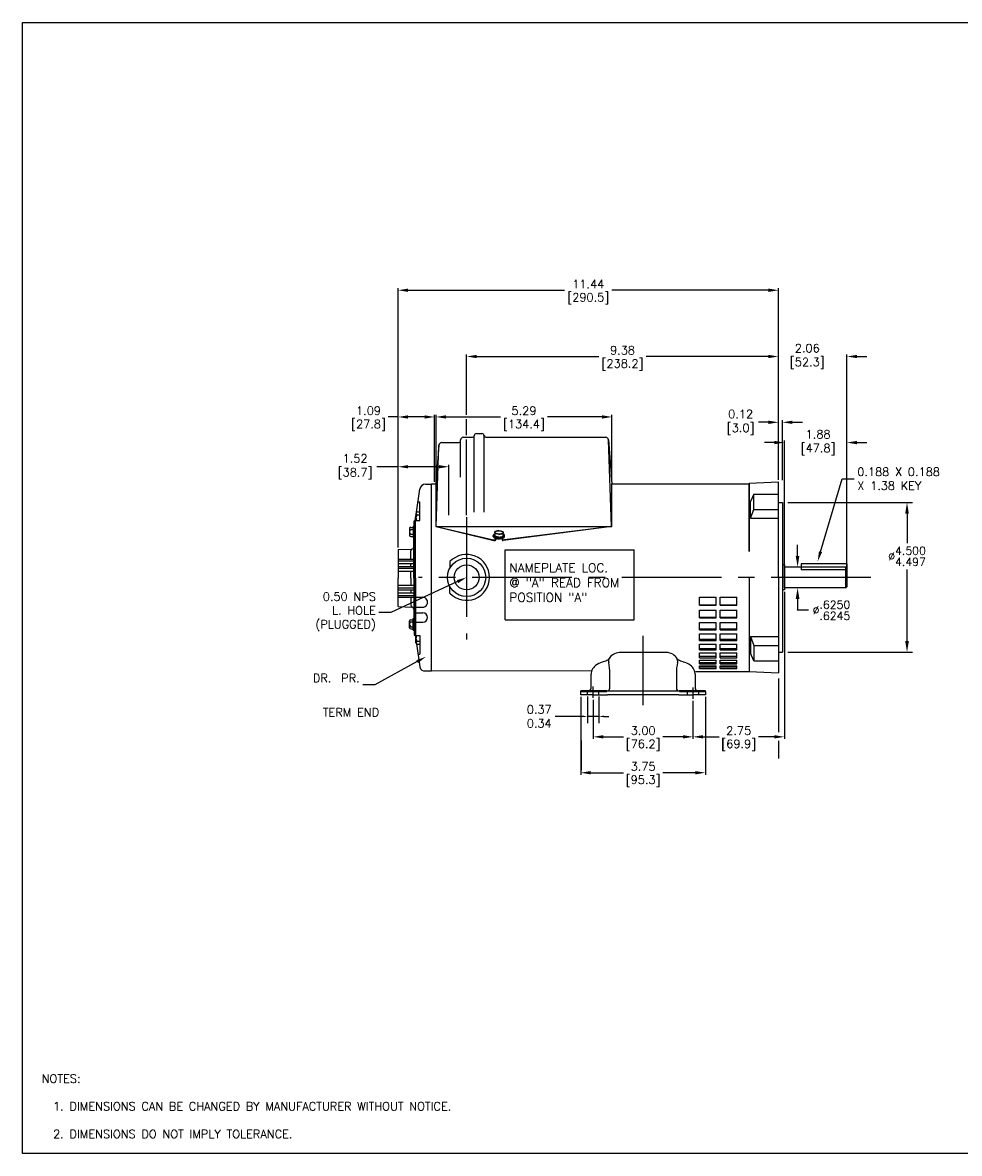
# Model space of a CAD drawing. Extents: x 886.9 to 941.4, y -8.5 to 25.5.
# Tile 1 of 2: x 886.9 to 915.1, y -8.5 to 25.5. Entities that reach past the tile are written whole.
import ezdxf
from ezdxf import colors
from ezdxf.entities.mleader import LeaderData, LeaderLine
from ezdxf.math import Vec2, Vec3

# ---------------------------------------------------------------- set-up
doc = ezdxf.new("R2010")
doc.units = 0
doc.header["$LTSCALE"] = 4
doc.header["$MEASUREMENT"] = 0
doc.linetypes.add('CENTER2', pattern=[1.125, 0.75, -0.125, 0.125, -0.125])
doc.layers.get('0').update_dxf_attribs({"linetype": 'CONTINUOUS'})
doc.layers.get('DEFPOINTS').update_dxf_attribs({"linetype": 'CONTINUOUS'})
for name, color, linetype in [('CENTER', 40, 'CENTER2'), ('DIMENSIONS', 140, 'CONTINUOUS'), ('DIMENSIONS @ 1', 140, 'CONTINUOUS'), ('TEXT', 140, 'CONTINUOUS'), ('TEXT @ 1', 140, 'CONTINUOUS')]:
    doc.layers.add(name, color=color, linetype=linetype)
doc.styles.add('ROMANS', font='romans.shx')
doc.styles.get("Standard").update_dxf_attribs({"font": 'romans.shx'})
doc.dimstyles.new('DIMSTYLE_2', dxfattribs={"dimtxt": 0.1, "dimasz": 0.15, "dimexe": 0.2, "dimexo": 0.05, "dimgap": 0.09, "dimtad": 0, "dimtih": 1, "dimtoh": 1, "dimdec": 3, "dimzin": 4, "dimdsep": 46, "dimtxsty": 'Standard', "dimcen": 0.09, "dimadec": 0, "dimazin": 0, "dimtfac": 1, "dimtdec": 3, "dimtix": 1, "dimtmove": 0, "dimatfit": 3, "dimfxl": 0, "dimtolj": 1, "dimtzin": 4, "dimarcsym": 0})
doc.dimstyles.get("Standard").update_dxf_attribs({"dimtxt": 0.25, "dimasz": 0.3, "dimexe": 0.0625, "dimexo": 0.0625, "dimgap": 0.0625, "dimtad": 0, "dimtih": 1, "dimtoh": 1, "dimzin": 0, "dimdsep": 46, "dimtxsty": 'Standard', "dimcen": 0, "dimadec": 0, "dimazin": 0, "dimtfac": 1, "dimtofl": 0, "dimtmove": 0, "dimatfit": 3, "dimfxl": 0, "dimtolj": 1, "dimtzin": 0, "dimarcsym": 0})
doc.dimstyles.new('STANDARD - A-B', dxfattribs={"dimtxt": 0.125, "dimasz": 0.125, "dimexe": 0.0625, "dimexo": 0.0625, "dimgap": 0.045, "dimtad": 0, "dimtih": 1, "dimtoh": 1, "dimdec": 4, "dimzin": 4, "dimdsep": 46, "dimtxsty": 'Standard', "dimcen": 0, "dimclrd": 256, "dimclre": 256, "dimclrt": 256, "dimaunit": 1, "dimazin": 1, "dimtm": 1e-09, "dimtfac": 1, "dimtdec": 4, "dimtofl": 0, "dimtmove": 0, "dimatfit": 2, "dimfxl": 0, "dimtolj": 1, "dimtzin": 4, "dimlwd": -1, "dimlwe": -1, "dimarcsym": 0})

# ---------------------------------------------------------------- blocks, each defined once
blk = doc.blocks.new('*D190')
at = {"layer": 'DEFPOINTS', "color": 0}
for p in [(903.891, 5.253), (904.231, 5.253), (904.231, 4.605)]:
    blk.add_point(p, dxfattribs=at)
at = {"layer": 'DIMENSIONS', "color": 0, "lineweight": -2}
for p, q in [((903.891, 5.203), (903.891, 4.405)), ((904.231, 5.203), (904.231, 4.405)), ((903.741, 4.605), (902.913, 4.605)), ((904.231, 4.605), (903.891, 4.605)), ((904.381, 4.605), (904.531, 4.605))]:
    blk.add_line(p, q, dxfattribs=at)
at = {"layer": 'DIMENSIONS', "color": 0}
for points in [[(903.741, 4.63), (903.741, 4.58), (903.891, 4.605)], [(904.381, 4.63), (904.381, 4.58), (904.231, 4.605)]]:
    blk.add_solid(points, dxfattribs=at)
at = {"layer": 'DIMENSIONS', "color": 0, "insert": (902.436, 4.605), "char_height": 0.25, "attachment_point": 5}
blk.add_mtext('\\A1;0.37\\P0.34', dxfattribs=at)
blk = doc.blocks.new('*D216')
at = {"layer": 'DEFPOINTS', "color": 0}
for p in [(909.811, 8.41), (907.061, 5.131), (909.811, 3.991)]:
    blk.add_point(p, dxfattribs=at)
at = {"layer": 'TEXT', "color": 0, "lineweight": -2}
for p, q in [((909.811, 8.348), (909.811, 3.929)), ((907.061, 5.069), (907.061, 3.929)), ((907.361, 3.991), (907.844, 3.991)), ((909.511, 3.991), (909.028, 3.991))]:
    blk.add_line(p, q, dxfattribs=at)
at = {"layer": 'TEXT', "color": 0}
for points in [[(907.361, 4.041), (907.361, 3.941), (907.061, 3.991)], [(909.511, 4.041), (909.511, 3.941), (909.811, 3.991)]]:
    blk.add_solid(points, dxfattribs=at)
at = {"layer": 'TEXT', "color": 0, "char_height": 0.25, "attachment_point": 5}
for s, insert in [('\\A1;2.75', (908.436, 4.179)), ('\\A1;[69.9]', (908.436, 3.738))]:
    blk.add_mtext(s, dxfattribs=dict(at, insert=insert))
blk = doc.blocks.new('*D217')
at = {"layer": 'DEFPOINTS', "color": 0}
for p in [(911.691, 12.839), (911.691, 8.503), (909.811, 8.41)]:
    blk.add_point(p, dxfattribs=at)
at = {"layer": 'TEXT', "color": 0, "lineweight": -2}
for p, q in [((909.511, 12.839), (909.211, 12.839)), ((909.811, 8.473), (909.811, 12.902)), ((911.691, 8.565), (911.691, 12.902)), ((911.991, 12.839), (912.291, 12.839))]:
    blk.add_line(p, q, dxfattribs=at)
at = {"layer": 'TEXT', "color": 0}
for points in [[(909.511, 12.889), (909.511, 12.789), (909.811, 12.839)], [(911.991, 12.889), (911.991, 12.789), (911.691, 12.839)]]:
    blk.add_solid(points, dxfattribs=at)
at = {"layer": 'TEXT', "color": 0, "insert": (910.739, 12.839), "char_height": 0.25, "attachment_point": 5}
blk.add_mtext('\\A1; 1.88\\P [47.8]', dxfattribs=at)
blk = doc.blocks.new('*D218')
at = {"layer": 'DEFPOINTS', "color": 0}
for p in [(904.061, 5.166), (907.061, 5.131), (904.061, 3.991)]:
    blk.add_point(p, dxfattribs=at)
at = {"layer": 'TEXT', "color": 0, "lineweight": -2}
for p, q in [((904.061, 5.104), (904.061, 3.929)), ((907.061, 5.069), (907.061, 3.929)), ((904.361, 3.991), (904.969, 3.991)), ((906.761, 3.991), (906.153, 3.991))]:
    blk.add_line(p, q, dxfattribs=at)
at = {"layer": 'TEXT', "color": 0}
for points in [[(904.361, 4.041), (904.361, 3.941), (904.061, 3.991)], [(906.761, 4.041), (906.761, 3.941), (907.061, 3.991)]]:
    blk.add_solid(points, dxfattribs=at)
at = {"layer": 'TEXT', "color": 0, "char_height": 0.25, "attachment_point": 5}
for s, insert in [('\\A1;3.00', (905.561, 4.179)), ('\\A1;[76.2]', (905.561, 3.738))]:
    blk.add_mtext(s, dxfattribs=dict(at, insert=insert))
blk = doc.blocks.new('*D219')
at = {"layer": 'DEFPOINTS', "color": 0}
for p in [(903.686, 5.253), (907.436, 5.253), (907.436, 2.912)]:
    blk.add_point(p, dxfattribs=at)
at = {"layer": 'TEXT', "color": 0, "lineweight": -2}
for p, q in [((903.686, 5.191), (903.686, 2.85)), ((907.436, 5.191), (907.436, 2.85)), ((903.986, 2.912), (904.969, 2.912)), ((907.136, 2.912), (906.153, 2.912))]:
    blk.add_line(p, q, dxfattribs=at)
at = {"layer": 'TEXT', "color": 0}
for points in [[(903.986, 2.962), (903.986, 2.862), (903.686, 2.912)], [(907.136, 2.962), (907.136, 2.862), (907.436, 2.912)]]:
    blk.add_solid(points, dxfattribs=at)
at = {"layer": 'TEXT', "color": 0, "char_height": 0.25, "attachment_point": 5}
for s, insert in [('\\A1;3.75', (905.561, 3.1)), ('\\A1;[95.3]', (905.561, 2.659))]:
    blk.add_mtext(s, dxfattribs=dict(at, insert=insert))
blk = doc.blocks.new('*D220')
at = {"layer": 'DEFPOINTS', "color": 0}
for p in [(898.193, 13.609), (899.287, 11.593), (898.193, 9.623)]:
    blk.add_point(p, dxfattribs=at)
at = {"layer": 'TEXT', "color": 0, "lineweight": -2}
for p, q in [((898.193, 13.609), (897.893, 13.609)), ((898.193, 9.685), (898.193, 13.672)), ((898.987, 13.609), (898.493, 13.609)), ((899.287, 11.656), (899.287, 13.672))]:
    blk.add_line(p, q, dxfattribs=at)
at = {"layer": 'TEXT', "color": 0}
for points in [[(898.493, 13.659), (898.493, 13.559), (898.193, 13.609)], [(898.987, 13.659), (898.987, 13.559), (899.287, 13.609)]]:
    blk.add_solid(points, dxfattribs=at)
at = {"layer": 'TEXT', "color": 0, "char_height": 0.25, "attachment_point": 5}
for s, insert in [('\\A1;1.09', (897.301, 13.797)), ('\\A1;[27.8]', (897.301, 13.356))]:
    blk.add_mtext(s, dxfattribs=dict(at, insert=insert))
blk = doc.blocks.new('*D221')
at = {"layer": 'DEFPOINTS', "color": 0}
for p in [(911.691, 15.427), (909.631, 11.659), (911.691, 9.141)]:
    blk.add_point(p, dxfattribs=at)
at = {"layer": 'TEXT', "color": 0, "lineweight": -2}
for p, q in [((909.331, 15.427), (909.031, 15.427)), ((909.631, 11.722), (909.631, 15.49)), ((911.691, 9.203), (911.691, 15.49)), ((911.991, 15.427), (912.291, 15.427))]:
    blk.add_line(p, q, dxfattribs=at)
at = {"layer": 'TEXT', "color": 0}
for points in [[(909.331, 15.477), (909.331, 15.377), (909.631, 15.427)], [(911.991, 15.477), (911.991, 15.377), (911.691, 15.427)]]:
    blk.add_solid(points, dxfattribs=at)
at = {"layer": 'TEXT', "color": 0, "insert": (910.414, 15.427), "char_height": 0.25, "attachment_point": 5}
blk.add_mtext('\\A1; 2.06\\P [52.3]', dxfattribs=at)
blk = doc.blocks.new('*D192')
at = {"layer": 'DEFPOINTS', "color": 0}
for p in [(910.208, 9.098), (911.691, 9.098), (911.691, 8.473)]:
    blk.add_point(p, dxfattribs=at)
at = {"layer": 'DIMENSIONS'}
for p, q in [((910.208, 9.431), (910.208, 9.764)), ((910.208, 8.139), (910.208, 7.806)), ((910.208, 7.796), (910.208, 7.806)), ((910.541, 7.796), (910.208, 7.796))]:
    blk.add_line(p, q, dxfattribs=at)
for points in [[(910.152, 9.431), (910.263, 9.431), (910.208, 9.098)], [(910.152, 8.139), (910.263, 8.139), (910.208, 8.473)]]:
    blk.add_solid(points, dxfattribs=at)
at = {"layer": 'DIMENSIONS', "insert": (911.227, 7.796), "char_height": 0.24, "attachment_point": 5}
blk.add_mtext('\\A1;%%C\\S.6250^ .6245;', dxfattribs=at)
blk = doc.blocks.new('*D189')
at = {"layer": 'DEFPOINTS', "color": 0}
for p in [(909.751, 11.034), (913.5, 11.034), (909.751, 6.536)]:
    blk.add_point(p, dxfattribs=at)
at = {"layer": 'DIMENSIONS'}
for p, q in [((909.918, 11.034), (913.667, 11.034)), ((913.5, 10.701), (913.5, 9.818)), ((913.5, 6.869), (913.5, 9.018)), ((909.918, 6.536), (913.667, 6.536))]:
    blk.add_line(p, q, dxfattribs=at)
for points in [[(913.444, 10.701), (913.555, 10.701), (913.5, 11.034)], [(913.444, 6.869), (913.555, 6.869), (913.5, 6.536)]]:
    blk.add_solid(points, dxfattribs=at)
at = {"layer": 'DIMENSIONS', "insert": (913.5, 9.418), "char_height": 0.24, "attachment_point": 5}
blk.add_mtext('\\A1;%%c\\S4.500^ 4.497;', dxfattribs=at)
blk = doc.blocks.new('*D195')
at = {"layer": 'DEFPOINTS', "color": 0}
for p in [(909.751, 13.448), (909.631, 12.268), (909.751, 11.643)]:
    blk.add_point(p, dxfattribs=at)
at = {"layer": 'TEXT', "color": 0, "lineweight": -2}
for p, q in [((909.331, 13.448), (909.031, 13.448)), ((909.631, 12.331), (909.631, 13.511)), ((909.751, 11.706), (909.751, 13.511)), ((910.051, 13.448), (910.351, 13.448))]:
    blk.add_line(p, q, dxfattribs=at)
at = {"layer": 'TEXT', "color": 0}
for points in [[(909.331, 13.498), (909.331, 13.398), (909.631, 13.448)], [(910.051, 13.498), (910.051, 13.398), (909.751, 13.448)]]:
    blk.add_solid(points, dxfattribs=at)
at = {"layer": 'TEXT', "color": 0, "insert": (908.409, 13.448), "char_height": 0.25, "attachment_point": 5}
blk.add_mtext('\\A1; 0.12\\P [3.0]', dxfattribs=at)
blk = doc.blocks.new('*D196')
at = {"layer": 'DEFPOINTS', "color": 0}
for p in [(898.193, 12.112), (899.716, 10.596), (898.193, 9.623)]:
    blk.add_point(p, dxfattribs=at)
at = {"layer": 'TEXT', "color": 0, "lineweight": -2}
for p, q in [((898.193, 12.112), (897.551, 12.112)), ((898.193, 9.685), (898.193, 12.174)), ((899.416, 12.112), (898.493, 12.112)), ((899.716, 10.659), (899.716, 12.174))]:
    blk.add_line(p, q, dxfattribs=at)
at = {"layer": 'TEXT', "color": 0}
for points in [[(898.493, 12.162), (898.493, 12.062), (898.193, 12.112)], [(899.416, 12.162), (899.416, 12.062), (899.716, 12.112)]]:
    blk.add_solid(points, dxfattribs=at)
at = {"layer": 'TEXT', "color": 0, "insert": (896.81, 12.112), "char_height": 0.25, "attachment_point": 5}
blk.add_mtext('\\A1; 1.52\\P [38.7]', dxfattribs=at)
blk = doc.blocks.new('*D197')
at = {"layer": 'DEFPOINTS', "color": 0}
for p in [(899.333, 13.609), (904.623, 11.593), (899.333, 10.316)]:
    blk.add_point(p, dxfattribs=at)
at = {"layer": 'TEXT', "color": 0, "lineweight": -2}
for p, q in [((899.333, 10.379), (899.333, 13.672)), ((899.633, 13.609), (901.266, 13.609)), ((904.323, 13.609), (902.689, 13.609)), ((904.623, 11.656), (904.623, 13.672))]:
    blk.add_line(p, q, dxfattribs=at)
at = {"layer": 'TEXT', "color": 0}
for points in [[(899.633, 13.659), (899.633, 13.559), (899.333, 13.609)], [(904.323, 13.659), (904.323, 13.559), (904.623, 13.609)]]:
    blk.add_solid(points, dxfattribs=at)
at = {"layer": 'TEXT', "color": 0, "char_height": 0.25, "attachment_point": 5}
for s, insert in [('\\A1;5.29', (901.978, 13.797)), ('\\A1;[134.4]', (901.978, 13.356))]:
    blk.add_mtext(s, dxfattribs=dict(at, insert=insert))
blk = doc.blocks.new('*D208')
at = {"layer": 'DEFPOINTS', "color": 0}
for p in [(909.631, 17.419), (909.631, 11.659), (898.193, 9.623)]:
    blk.add_point(p, dxfattribs=at)
at = {"layer": 'DIMENSIONS', "color": 0, "lineweight": -2}
for p, q in [((898.193, 9.685), (898.193, 17.482)), ((898.493, 17.419), (903.201, 17.419)), ((909.331, 17.419), (904.623, 17.419)), ((909.631, 11.722), (909.631, 17.482))]:
    blk.add_line(p, q, dxfattribs=at)
at = {"layer": 'DIMENSIONS', "color": 0}
for points in [[(898.493, 17.469), (898.493, 17.369), (898.193, 17.419)], [(909.331, 17.469), (909.331, 17.369), (909.631, 17.419)]]:
    blk.add_solid(points, dxfattribs=at)
at = {"layer": 'DIMENSIONS', "color": 0, "char_height": 0.25, "attachment_point": 5}
for s, insert in [('\\A1;11.44', (903.912, 17.607)), ('\\A1;[290.5]', (903.912, 17.166))]:
    blk.add_mtext(s, dxfattribs=dict(at, insert=insert))
blk = doc.blocks.new('*D209')
at = {"layer": 'DEFPOINTS', "color": 0}
for p in [(909.631, 15.427), (909.631, 11.659), (900.251, 10.596)]:
    blk.add_point(p, dxfattribs=at)
at = {"layer": 'DIMENSIONS', "color": 0, "lineweight": -2}
for p, q in [((900.251, 13.672), (900.251, 15.49)), ((900.551, 15.427), (904.23, 15.427)), ((909.331, 15.427), (905.652, 15.427)), ((909.631, 11.722), (909.631, 15.49)), ((900.251, 13.061), (900.251, 13.547)), ((900.251, 10.659), (900.251, 12.936))]:
    blk.add_line(p, q, dxfattribs=at)
at = {"layer": 'DIMENSIONS', "color": 0}
for points in [[(900.551, 15.477), (900.551, 15.377), (900.251, 15.427)], [(909.331, 15.477), (909.331, 15.377), (909.631, 15.427)]]:
    blk.add_solid(points, dxfattribs=at)
at = {"layer": 'DIMENSIONS', "color": 0, "char_height": 0.25, "attachment_point": 5}
for s, insert in [('\\A1;9.38', (904.941, 15.615)), ('\\A1;[238.2]', (904.941, 15.174))]:
    blk.add_mtext(s, dxfattribs=dict(at, insert=insert))

msp = doc.modelspace()

# ---------------------------------------------------------------- linework, layer by layer
for p, q in [((900.14965, 12.9982), (900.43017, 12.9982)), ((900.48, 10.742), (900.48, 13.04407)), ((900.54966, 13.1082), (900.70966, 13.1082)), ((900.77931, 10.742), (900.77931, 13.04407)), ((900.82915, 12.9982), (904.43668, 12.9982)), ((904.6075, 10.31612), (904.51654, 12.92109)), ((904.51654, 12.92109), (904.62253, 11.60082)), ((899.41809, 12.76109), (899.32772, 11.59333)), ((899.33271, 10.31612), (899.41809, 12.76109)), ((899.49794, 12.8382), (900.01976, 12.8382)), ((900.06975, 11.80024), (900.06975, 12.9183)), ((899.01777, 11.59173), (899.19589, 11.59173)), ((899.19589, 11.59333), (899.37731, 11.59333)), ((899.19589, 10.24127), (899.19589, 11.59253)), ((904.62253, 10.312), (904.62253, 11.60082)), ((904.62253, 11.59333), (908.75589, 11.59333)), ((908.75589, 11.61333), (909.63089, 11.65919)), ((908.75589, 11.61333), (908.75589, 9.56017)), ((908.75589, 9.56017), (908.75589, 11.59333)), ((909.63089, 8.78503), (909.63089, 11.65919)), ((898.74187, 10.74195), (898.83952, 11.43678)), ((908.89266, 11.28992), (908.79266, 11.0665)), ((908.89266, 11.28992), (909.63089, 11.28992)), ((908.89266, 10.83137), (908.89266, 11.28992)), ((898.7857, 11.05385), (898.84808, 11.05385)), ((898.84808, 10.49291), (898.84808, 11.05385)), ((908.79266, 10.56477), (908.79266, 11.0665)), ((909.63089, 11.03423), (909.75089, 11.03423)), ((909.75089, 11.03423), (909.75089, 6.53583)), ((898.70565, 10.48423), (898.72808, 10.64384)), ((898.72808, 10.70944), (898.72808, 10.49291)), ((898.77311, 10.75455), (898.84808, 10.75455)), ((898.77311, 10.66448), (898.84808, 10.66448)), ((908.79266, 10.56477), (908.89266, 10.83137)), ((908.79266, 10.56477), (909.63089, 10.56477)), ((908.89266, 10.83137), (909.63089, 10.83137)), ((898.53808, 10.25836), (898.53808, 10.04996)), ((898.56993, 10.29022), (898.64808, 10.29022)), ((898.56993, 10.22653), (898.64808, 10.22653)), ((898.64808, 10.32823), (898.64808, 9.98023)), ((898.64808, 10.32823), (898.67808, 10.32823)), ((898.67808, 8.76423), (898.67808, 10.48423)), ((898.67808, 10.48423), (898.71808, 10.48423)), ((898.67808, 10.32823), (898.67808, 9.98023)), ((898.71808, 10.49291), (898.84808, 10.49291)), ((898.71808, 8.76423), (898.71808, 10.49291)), ((899.19589, 5.97673), (899.19589, 10.25201)), ((899.32772, 10.312), (904.62253, 10.312)), ((899.33256, 10.312), (901.06, 9.91687)), ((899.33257, 10.312), (901.07424, 9.89049)), ((904.62253, 10.312), (901.35023, 9.89049)), ((904.62253, 10.312), (901.38963, 9.913)), ((898.56993, 10.08192), (898.64808, 10.08192)), ((898.56993, 10.01823), (898.64808, 10.01823)), ((898.64808, 9.98023), (898.67808, 9.98023)), ((898.66208, 8.76423), (898.66208, 9.98023)), ((901.05451, 10.01639), (901.05451, 10.04637)), ((901.22451, 10.1956), (901.09951, 10.16624)), ((901.09951, 10.16624), (901.09951, 10.0198)), ((901.22451, 10.07818), (901.09951, 10.10753)), ((901.22451, 9.99044), (901.09951, 10.0198)), ((901.13372, 9.95785), (901.13372, 9.91855)), ((901.22451, 10.1956), (901.34951, 10.16624)), ((901.22451, 10.07818), (901.34951, 10.10753)), ((901.22451, 9.99044), (901.34951, 10.0198)), ((901.32172, 9.95958), (901.32172, 9.91437)), ((901.34951, 10.0198), (901.34951, 10.16624)), ((901.39451, 10.01631), (901.39451, 10.04643)), ((898.19308, 9.62285), (898.60417, 9.63721)), ((898.19308, 9.62285), (898.19308, 8.76423)), ((898.57308, 9.33468), (898.57308, 9.58124)), ((901.41366, 7.50503), (901.41366, 9.61026)), ((901.41366, 9.61026), (905.28866, 9.61026)), ((905.28866, 7.50503), (905.28866, 9.61026)), ((898.19308, 9.33468), (898.66208, 9.33468)), ((898.19308, 9.28717), (898.66208, 9.28717)), ((898.19308, 9.20579), (898.66208, 9.20579)), ((898.57308, 9.11569), (898.57308, 9.20579)), ((899.75103, 9.26053), (899.75103, 9.06897)), ((911.69089, 9.19753), (910.31089, 9.19753)), ((910.31089, 9.19753), (910.31089, 9.09753)), ((911.69089, 9.19753), (911.69089, 8.50253)), ((898.19308, 9.11569), (898.66208, 9.11569)), ((898.19308, 9.05929), (898.66208, 9.05929)), ((898.19308, 8.97687), (898.66208, 8.97687)), ((898.57308, 8.76423), (898.57308, 8.97687)), ((909.81089, 9.16003), (909.75089, 9.16003)), ((909.81089, 9.16003), (909.81089, 8.41003)), ((911.66589, 9.09753), (909.81089, 9.09753)), ((910.31089, 9.09753), (910.31089, 9.00753)), ((911.69089, 9.00753), (910.31089, 9.00753)), ((911.66089, 8.47253), (911.66089, 9.09753)), ((911.66089, 9.09753), (911.69089, 9.06753)), ((898.19308, 7.9056), (898.19308, 8.76423)), ((898.19308, 8.55158), (898.66208, 8.55158)), ((898.57308, 8.76423), (898.57308, 8.55158)), ((898.66208, 8.76423), (898.66208, 7.54823)), ((898.67808, 8.76423), (898.67808, 7.04423)), ((898.71808, 8.76423), (898.71808, 7.03554)), ((899.75103, 8.30953), (899.75103, 8.50108)), ((908.75589, 8.78503), (908.75589, 5.95673)), ((908.75589, 8.78503), (908.75589, 5.97673)), ((909.63089, 8.78503), (909.63089, 5.91087)), ((911.69089, 8.50253), (911.66089, 8.47253)), ((898.19308, 8.46916), (898.66208, 8.46916)), ((898.19308, 8.41276), (898.66208, 8.41276)), ((898.19308, 8.32267), (898.66208, 8.32267)), ((898.19308, 8.24128), (898.66208, 8.24128)), ((898.19308, 8.19377), (898.66208, 8.19377)), ((898.57308, 8.41276), (898.57308, 8.32267)), ((898.57308, 8.19377), (898.57308, 7.94721)), ((898.71808, 8.18841), (898.92836, 8.18841)), ((907.25589, 8.19404), (907.75589, 8.19404)), ((907.25589, 7.94739), (907.25589, 8.19404)), ((907.75589, 7.94739), (907.75589, 8.19404)), ((907.87589, 8.19404), (908.37589, 8.19404)), ((907.87589, 7.94739), (907.87589, 8.19404)), ((908.37589, 7.94739), (908.37589, 8.19404)), ((909.81089, 8.41003), (909.75089, 8.41003)), ((911.66589, 8.47253), (909.81089, 8.47253)), ((898.19308, 7.9056), (898.60417, 7.89125)), ((898.71808, 7.88898), (898.92836, 7.88898)), ((907.25589, 7.96184), (907.75589, 7.96184)), ((907.25589, 7.94739), (907.75589, 7.94739)), ((907.87589, 7.96184), (908.37589, 7.96184)), ((907.87589, 7.94739), (908.37589, 7.94739)), ((898.56993, 7.51023), (898.64808, 7.51023)), ((898.64808, 7.20023), (898.64808, 7.54823)), ((898.64808, 7.54823), (898.67808, 7.54823)), ((898.67808, 7.20023), (898.67808, 7.54823)), ((898.71808, 7.72001), (898.93786, 7.72001)), ((901.41366, 7.50503), (905.28866, 7.50503)), ((907.25589, 7.56746), (907.25589, 7.80247)), ((907.25589, 7.80247), (907.75589, 7.80247)), ((907.25589, 7.5887), (907.75589, 7.5887)), ((907.25589, 7.56746), (907.75589, 7.56746)), ((907.75589, 7.56746), (907.75589, 7.80247)), ((907.87589, 7.56746), (907.87589, 7.80247)), ((907.87589, 7.80247), (908.37589, 7.80247)), ((907.87589, 7.5887), (908.37589, 7.5887)), ((907.87589, 7.56746), (908.37589, 7.56746)), ((908.37589, 7.56746), (908.37589, 7.80247)), ((898.53808, 7.27009), (898.53808, 7.47849)), ((898.56993, 7.44654), (898.64808, 7.44654)), ((898.56993, 7.30192), (898.64808, 7.30192)), ((898.56993, 7.23823), (898.64808, 7.23823)), ((898.64808, 7.20023), (898.67808, 7.20023)), ((898.71808, 7.43906), (898.93798, 7.43906)), ((899.19589, 6.39821), (899.19589, 7.32879)), ((907.25589, 7.21265), (907.25589, 7.43105)), ((907.25589, 7.43105), (907.75589, 7.43105)), ((907.25589, 7.24022), (907.75589, 7.24022)), ((907.25589, 7.21265), (907.75589, 7.21265)), ((907.75589, 7.21265), (907.75589, 7.43105)), ((907.87589, 7.43105), (908.37589, 7.43105)), ((907.87589, 7.21265), (907.87589, 7.43105)), ((907.87589, 7.24022), (908.37589, 7.24022)), ((907.87589, 7.21265), (908.37589, 7.21265)), ((908.37589, 7.21265), (908.37589, 7.43105)), ((898.67808, 7.04423), (898.71808, 7.04423)), ((898.70565, 7.04423), (898.72808, 6.88461)), ((898.71808, 7.03554), (898.84808, 7.03554)), ((898.72808, 6.81901), (898.72808, 7.03554)), ((898.77311, 6.86397), (898.84808, 6.86397)), ((898.84808, 7.03554), (898.84808, 6.47461)), ((907.25589, 7.08761), (907.75589, 7.08761)), ((907.25589, 6.89044), (907.25589, 7.08761)), ((907.25589, 6.92376), (907.75589, 6.92376)), ((907.25589, 6.89044), (907.75589, 6.89044)), ((907.75589, 6.89044), (907.75589, 7.08761)), ((907.87589, 7.08761), (908.37589, 7.08761)), ((907.87589, 6.89044), (907.87589, 7.08761)), ((907.87589, 6.92376), (908.37589, 6.92376)), ((907.87589, 6.89044), (908.37589, 6.89044)), ((908.37589, 6.89044), (908.37589, 7.08761)), ((908.79266, 7.00529), (909.63089, 7.00529)), ((908.79266, 7.00529), (908.79266, 6.50355)), ((908.79266, 7.00529), (908.89266, 6.73869)), ((898.74187, 6.7865), (898.83952, 6.09168)), ((898.77311, 6.7739), (898.84808, 6.7739)), ((898.7857, 6.47461), (898.84808, 6.47461)), ((906.23069, 6.52837), (904.8911, 6.52837)), ((907.25589, 6.77942), (907.75589, 6.77942)), ((907.25589, 6.60763), (907.25589, 6.77942)), ((907.25589, 6.64601), (907.75589, 6.64601)), ((907.25589, 6.60763), (907.75589, 6.60763)), ((907.25589, 6.3702), (907.25589, 6.51298)), ((907.25589, 6.51298), (907.75589, 6.51298)), ((907.75589, 6.60763), (907.75589, 6.77942)), ((907.75589, 6.3702), (907.75589, 6.51298)), ((907.87589, 6.77942), (908.37589, 6.77942)), ((907.87589, 6.60763), (907.87589, 6.77942)), ((907.87589, 6.64601), (908.37589, 6.64601)), ((907.87589, 6.60763), (908.37589, 6.60763)), ((907.87589, 6.51298), (908.37589, 6.51298)), ((907.87589, 6.3702), (907.87589, 6.51298)), ((908.37589, 6.60763), (908.37589, 6.77942)), ((908.37589, 6.3702), (908.37589, 6.51298)), ((908.89266, 6.28013), (908.79266, 6.50355)), ((908.89266, 6.73869), (909.63089, 6.73869)), ((908.89266, 6.73869), (908.89266, 6.28013)), ((909.63089, 6.53583), (909.75089, 6.53583)), ((907.25589, 6.41282), (907.75589, 6.41282)), ((907.25589, 6.3702), (907.75589, 6.3702)), ((907.25589, 6.29392), (907.75589, 6.29392)), ((907.25589, 6.18317), (907.25589, 6.29392)), ((907.25589, 6.22912), (907.75589, 6.22912)), ((907.25589, 6.18317), (907.75589, 6.18317)), ((907.25589, 6.12686), (907.75589, 6.12686)), ((907.25589, 6.05051), (907.25589, 6.12686)), ((907.75589, 6.18317), (907.75589, 6.29392)), ((907.75589, 6.05051), (907.75589, 6.12686)), ((907.87589, 6.41282), (908.37589, 6.41282)), ((907.87589, 6.3702), (908.37589, 6.3702)), ((907.87589, 6.29392), (908.37589, 6.29392)), ((907.87589, 6.18317), (907.87589, 6.29392)), ((907.87589, 6.22912), (908.37589, 6.22912)), ((907.87589, 6.18317), (908.37589, 6.18317)), ((907.87589, 6.12686), (908.37589, 6.12686)), ((907.87589, 6.05051), (907.87589, 6.12686)), ((908.37589, 6.18317), (908.37589, 6.29392)), ((908.37589, 6.05051), (908.37589, 6.12686)), ((908.89266, 6.28013), (909.63089, 6.28013)), ((899.01777, 5.97673), (899.19589, 5.97673)), ((899.19589, 5.981), (904.01464, 5.97675)), ((903.99589, 5.45203), (903.99589, 5.87468)), ((904.56089, 5.45203), (904.56089, 5.89463)), ((906.56089, 5.89463), (906.56089, 5.45203)), ((907.12589, 5.87468), (907.12589, 5.45203)), ((907.13861, 5.95673), (908.75589, 5.95673)), ((907.25589, 6.09884), (907.75589, 6.09884)), ((907.25589, 6.05051), (907.75589, 6.05051)), ((907.87589, 6.09884), (908.37589, 6.09884)), ((907.87589, 6.05051), (908.37589, 6.05051)), ((908.75589, 5.95673), (909.63089, 5.91087)), ((904.06089, 5.37203), (903.68589, 5.37203)), ((903.68589, 5.35703), (903.68589, 5.37203)), ((903.68589, 5.35703), (904.06589, 5.35703)), ((903.68589, 5.25303), (903.68589, 5.35703)), ((904.06589, 5.25303), (903.68589, 5.25303)), ((903.89089, 5.25303), (903.89089, 5.35703)), ((904.47089, 5.37203), (904.06089, 5.37203)), ((904.06089, 5.25303), (904.06089, 5.35703)), ((904.06589, 5.35703), (904.47089, 5.35703)), ((904.06589, 5.25303), (904.48589, 5.25303)), ((904.23089, 5.25303), (904.23089, 5.35703)), ((904.47089, 5.37203), (906.65089, 5.37203)), ((904.47089, 5.35703), (904.47089, 5.37203)), ((904.48589, 5.26803), (906.63589, 5.26803)), ((904.48589, 5.25303), (904.48589, 5.26803)), ((906.63589, 5.25303), (906.63589, 5.26803)), ((906.63589, 5.25303), (907.05589, 5.25303)), ((907.06089, 5.37203), (906.65089, 5.37203)), ((906.65089, 5.35703), (906.65089, 5.37203)), ((906.65089, 5.35703), (907.05589, 5.35703)), ((906.89089, 5.35703), (906.89089, 5.25303)), ((907.05589, 5.35703), (907.43589, 5.35703)), ((907.43589, 5.25303), (907.05589, 5.25303)), ((907.43589, 5.37203), (907.06089, 5.37203)), ((907.23089, 5.35703), (907.23089, 5.25303)), ((907.43589, 5.35703), (907.43589, 5.37203)), ((907.43589, 5.35703), (907.43589, 5.25303))]:
    msp.add_line(p, q)
at = {"flags": 128}
for points in [[(904.89105, 6.52783), (904.85218, 6.52678), (904.80069, 6.51978), (904.74883, 6.50664), (904.69863, 6.48721), (904.656, 6.46429), (904.61794, 6.43722), (904.58484, 6.40654), (904.55691, 6.37268), (904.54199, 6.34851)], [(906.58, 6.3485), (906.57568, 6.35658), (906.55132, 6.39027), (906.52251, 6.42091), (906.4885, 6.44903), (906.45038, 6.47335), (906.40754, 6.49405), (906.36025, 6.51046), (906.31033, 6.52173), (906.25806, 6.52759), (906.23069, 6.52763)], [(904.35748, 6.24267), (904.33332, 6.2363), (904.27937, 6.21765), (904.22705, 6.19468), (904.17503, 6.16565), (904.13115, 6.13458), (904.0949, 6.10225), (904.06445, 6.06775), (904.03969, 6.0314), (904.02032, 5.99312), (904.00641, 5.95304), (903.99821, 5.9116), (903.99623, 5.87467)], [(904.54056, 6.34886), (904.53465, 6.33881), (904.52204, 6.32403), (904.5073, 6.31084), (904.49029, 6.29874), (904.46629, 6.28485), (904.43622, 6.27065), (904.40022, 6.25683), (904.3587, 6.24399), (904.3564, 6.24343)], [(904.54136, 6.34876), (904.53192, 6.3298), (904.52213, 6.2959), (904.51978, 6.25966), (904.52495, 6.22224)], [(904.56089, 5.89463), (904.55862, 5.97842), (904.55182, 6.06146), (904.54057, 6.14298), (904.52495, 6.22224)], [(904.55122, 6.36353), (904.54885, 6.3603), (904.54131, 6.34866)], [(906.59683, 6.22224), (906.58122, 6.14298), (906.56996, 6.06146), (906.56316, 5.97842), (906.56089, 5.89463)], [(906.59683, 6.22224), (906.602, 6.25966), (906.59965, 6.2959), (906.58986, 6.3298), (906.58044, 6.34873)], [(906.76538, 6.2434), (906.7623, 6.24416), (906.72092, 6.257), (906.68472, 6.27096), (906.65441, 6.28538), (906.63043, 6.29942), (906.61282, 6.31218), (906.59949, 6.32426), (906.58647, 6.33965), (906.581, 6.34885)], [(907.12505, 5.87479), (907.12509, 5.89647), (907.11895, 5.93846), (907.10731, 5.97835), (907.09062, 6.0161), (907.06915, 6.05166), (907.04292, 6.08515), (907.01176, 6.11665), (906.97539, 6.14621), (906.9315, 6.17492), (906.88023, 6.20159), (906.82483, 6.22424), (906.7726, 6.24093), (906.76453, 6.24288)]]:
    msp.add_lwpolyline(points, dxfattribs=at)
for radius in [0.575, 0.375]:
    msp.add_circle((900.25103, 8.78503), radius)
for centre, radius, start, end in [((900.14965, 12.9183), 0.0799, 90.000003, 180.000155), ((900.43017, 13.0482), 0.05, 270.000001, 355.263684), ((900.54966, 13.0383), 0.0699, 90.000003, 175.26305), ((900.70966, 13.0383), 0.0699, 4.736652, 89.999996), ((900.82915, 13.0482), 0.05, 184.737438, 270.001094), ((904.43669, 12.9183), 0.0799, 2.000057, 90.000686), ((899.49794, 12.7583), 0.0799, 90.000003, 177.999716), ((900.01975, 12.8882), 0.05, 270.000001, 0), ((899.01777, 11.41173), 0.18, 89.999845, 172.000023), ((898.77312, 10.70952), 0.04503, 89.998281, 269.998279), ((898.84066, 10.57442), 0.11258, 126.869685, 226.384872), ((898.56993, 10.25838), 0.03185, 90.000003, 270.000001), ((898.6361, 10.15423), 0.09802, 132.462052, 227.538026), ((898.56993, 10.05007), 0.03185, 90.000849, 269.999154), ((898.63308, 9.58124), 0.06, 104.971477, 180.000292), ((898.60208, 9.69717), 0.05976, 272.000044, 0), ((900.25103, 8.78503), 0.69, 0, 136.438711), ((900.25103, 8.78503), 0.69, 223.561476, 0), ((898.92836, 8.0387), 0.14972, 269.999919, 90.000101), ((898.63308, 7.94721), 0.06, 179.999991, 255.028527), ((898.60208, 7.83129), 0.06, 0, 87.999959), ((898.56993, 7.47838), 0.03185, 90.000856, 269.999154), ((898.9376, 7.57954), 0.14048, 270.151877, 89.894698), ((898.6361, 7.37423), 0.09802, 132.462257, 227.538217), ((898.56993, 7.27007), 0.03185, 90.000003, 270.000001), ((898.84066, 6.95403), 0.11258, 133.615412, 233.130312), ((898.77312, 6.81893), 0.04503, 90.001737, 270.001722), ((898.99154, 6.13173), 0.15721, 194.761199, 279.604549), ((903.91589, 5.45203), 0.08, 270, 0), ((904.48089, 5.45203), 0.08, 270, 360), ((906.64089, 5.45203), 0.08, 180, 270), ((907.20589, 5.45203), 0.08, 180, 270)]:
    msp.add_arc(centre, radius, start, end)
for points, knots in [([(901.09951, 10.09329), (901.09042, 10.08927), (901.07587, 10.08146), (901.06181, 10.06751), (901.05621, 10.05752), (901.05434, 10.04921), (901.0546, 10.04157), (901.0571, 10.03333), (901.06402, 10.02251), (901.07914, 10.00938), (901.1042, 9.99671), (901.13107, 9.98824), (901.15795, 9.98246), (901.18408, 9.97899), (901.2106, 9.97722), (901.23603, 9.97714), (901.263, 9.97879), (901.28994, 9.98222), (901.31625, 9.98786), (901.33828, 9.99464), (901.35796, 10.0031), (901.37448, 10.01303), (901.38694, 10.02477), (901.39344, 10.03636), (901.39511, 10.04717), (901.3928, 10.0583), (901.38092, 10.07696), (901.36181, 10.08789), (901.34951, 10.0933)], [0, 0, 0, 0, 0.04081633, 0.06122449, 0.07738095, 0.08928571, 0.0994898, 0.1122449, 0.12755102, 0.15306122, 0.18877551, 0.23469388, 0.28061224, 0.34863946, 0.43877551, 0.55102041, 0.64455782, 0.71938776, 0.76530612, 0.80102041, 0.82653061, 0.85204082, 0.87414966, 0.89285714, 0.90816327, 0.92346939, 0.94387755, 1, 1, 1, 1]), ([(901.05451, 10.01639), (901.05444, 10.00971), (901.05787, 10.00068), (901.0663, 9.99074), (901.07424, 9.98361), (901.08698, 9.97514), (901.10801, 9.96531), (901.13455, 9.95716), (901.16141, 9.95178), (901.18574, 9.94876), (901.20818, 9.94729), (901.23076, 9.94699), (901.25456, 9.94796), (901.2817, 9.95084), (901.31003, 9.95603), (901.33668, 9.96387), (901.35702, 9.97248), (901.37306, 9.9821), (901.38447, 9.99201), (901.39248, 10.0036), (901.39452, 10.01177), (901.39451, 10.01631)], [0, 0, 0, 0, 0.03741497, 0.05102041, 0.06462585, 0.08843537, 0.12244898, 0.17687075, 0.24489796, 0.32653061, 0.42006803, 0.5255102, 0.64285714, 0.74064626, 0.81887755, 0.8664966, 0.90306122, 0.92857143, 0.95408163, 0.9744898, 1, 1, 1, 1]), ([(901.06, 9.91687), (901.06737, 9.91613), (901.07632, 9.91587), (901.08943, 9.91695), (901.09953, 9.91869), (901.10859, 9.92118), (901.11614, 9.92419), (901.12256, 9.92762), (901.12815, 9.93198), (901.13251, 9.93753), (901.13373, 9.94175), (901.13372, 9.94418)], [0, 0, 0, 0, 0.33673469, 0.50510204, 0.63605442, 0.72959184, 0.78571429, 0.84183673, 0.8962585, 0.94047619, 1, 1, 1, 1]), ([(901.07424, 9.89049), (901.079, 9.89053), (901.08608, 9.89085), (901.09812, 9.89275), (901.10809, 9.8953), (901.11754, 9.89908), (901.12464, 9.90342), (901.12932, 9.90767), (901.13275, 9.91259), (901.13373, 9.91633), (901.13372, 9.91855)], [0, 0, 0, 0, 0.32653061, 0.48979592, 0.63605442, 0.74659864, 0.82142857, 0.8792517, 0.92857143, 1, 1, 1, 1]), ([(901.34951, 10.13689), (901.34956, 10.1418), (901.34702, 10.14843), (901.3408, 10.15574), (901.33496, 10.16097), (901.32559, 10.16719), (901.31013, 10.17441), (901.29063, 10.18039), (901.27088, 10.18435), (901.25038, 10.18688), (901.23082, 10.18788), (901.21006, 10.18762), (901.18884, 10.18597), (901.16578, 10.18209), (901.14489, 10.17656), (901.12458, 10.1683), (901.1095, 10.15789), (901.1022, 10.14832), (901.0997, 10.14135), (901.0993, 10.1351), (901.10081, 10.12846), (901.10599, 10.11971), (901.1181, 10.10919), (901.13821, 10.09943), (901.1591, 10.09324), (901.17898, 10.0893), (901.19759, 10.08705), (901.21629, 10.08596), (901.23444, 10.086), (901.25378, 10.08725), (901.27306, 10.08976), (901.29172, 10.09378), (901.30731, 10.09853), (901.32133, 10.1044), (901.33337, 10.11135), (901.34252, 10.11939), (901.34818, 10.12799), (901.34952, 10.13377), (901.34951, 10.13689)], [0, 0, 0, 0, 0.01870748, 0.0255102, 0.03231293, 0.04421769, 0.06122449, 0.08843537, 0.12244898, 0.16326531, 0.22789116, 0.29761905, 0.36309524, 0.4005102, 0.42942177, 0.45408163, 0.4744898, 0.48639456, 0.49489796, 0.50170068, 0.51020408, 0.52040816, 0.53741497, 0.56122449, 0.59183673, 0.62244898, 0.66496599, 0.71938776, 0.78571429, 0.84098639, 0.88520408, 0.91241497, 0.93367347, 0.94897959, 0.96428571, 0.97789116, 0.98809524, 1, 1, 1, 1]), ([(901.32172, 9.94074), (901.32172, 9.93909), (901.32211, 9.93712), (901.32304, 9.93492), (901.32365, 9.93368), (901.32475, 9.93189), (901.32678, 9.92937), (901.32958, 9.92681), (901.33333, 9.9241), (901.33705, 9.922), (901.34092, 9.9202), (901.34545, 9.91838), (901.3513, 9.91653), (901.35894, 9.91474), (901.3653, 9.91377), (901.3735, 9.91292), (901.38086, 9.91265), (901.38704, 9.91284), (901.38963, 9.913)], [0, 0, 0, 0, 0.04464286, 0.05357143, 0.0625, 0.08035714, 0.10714286, 0.14285714, 0.17261905, 0.2202381, 0.25, 0.28571429, 0.35714286, 0.44047619, 0.57142857, 0.64285714, 0.85714286, 1, 1, 1, 1]), ([(901.32172, 9.91437), (901.32171, 9.91264), (901.32223, 9.91006), (901.32409, 9.90632), (901.3269, 9.90266), (901.33188, 9.89846), (901.34038, 9.89365), (901.34663, 9.89154), (901.35023, 9.89049)], [0, 0, 0, 0, 0.13265306, 0.19897959, 0.30782313, 0.45918367, 0.6462585, 1, 1, 1, 1])]:
    msp.add_open_spline(points, degree=3, knots=knots)
at = {"layer": 'CENTER'}
for p, q in [((900.25103, 10.59649), (900.25103, 6.9204)), ((912.41598, 8.78503), (898.79951, 8.78503)), ((905.56689, 4.94444), (905.56689, 7.02737)), ((904.06089, 5.16644), (904.06089, 5.50764)), ((907.06089, 5.47234), (907.06089, 5.13115))]:
    msp.add_line(p, q, dxfattribs=at)
at = {"layer": 'DEFPOINTS'}
msp.add_lwpolyline([(941.40933, -8.5339), (886.89507, -8.5339), (886.89507, 25.4661), (941.40933, 25.4661)], close=True, dxfattribs=at)
at = {"layer": 'DIMENSIONS', "linetype": 'ByBlock', "lineweight": -2}
msp.add_line((897.48641, 5.55038), (897.12641, 5.55038), dxfattribs=at)
at = {"layer": 'DIMENSIONS'}
for p, q in [((909.63089, 5.74645), (909.63089, 4.12666)), ((903.69599, 3.88163), (903.69599, 2.99216)), ((909.63089, 3.87146), (909.63089, 3.34404))]:
    msp.add_line(p, q, dxfattribs=at)
at = {"layer": 'DIMENSIONS', "linetype": 'ByBlock', "lineweight": -2}
msp.add_lwpolyline([(898.76387, 6.25355), (897.48641, 5.55038)], dxfattribs=at)
at = {"layer": 'DIMENSIONS'}
msp.add_solid([(898.73976, 6.29735), (899.02669, 6.39821), (898.78798, 6.20975)], dxfattribs=at)

# ---------------------------------------------------------------- texts
at = {"insert": (901.53984, 9.20652), "char_height": 0.2666667, "attachment_point": 1}
msp.add_mtext('NAMEPLATE LOC.\\P@ "A" READ FROM\\PPOSITION "A"', dxfattribs=at)
at = {"layer": 'DIMENSIONS', "insert": (897.03641, 5.88372), "char_height": 0.25, "attachment_point": 3}
msp.add_mtext('DR.{\\W1.71428; }PR.', dxfattribs=at)
at = {"layer": 'TEXT', "insert": (895.92756, 4.8548), "char_height": 0.25, "attachment_point": 1}
msp.add_mtext_dynamic_manual_height_columns('TERM END', width=3.2312512, gutter_width=2.5, heights=[0], dxfattribs=at)
at = {"layer": 'TEXT', "insert": (887.46902, -6.1597), "char_height": 0.25, "attachment_point": 1, "style": 'ROMANS'}
msp.add_mtext_dynamic_manual_height_columns('NOTES:\\P\\P  1. DIMENSIONS CAN BE CHANGED BY MANUFACTURER WITHOUT NOTICE.\\P\\P  2. DIMENSIONS DO NOT IMPLY TOLERANCE.', width=20.8252059, gutter_width=1.25, heights=[0], dxfattribs=at)

# ---------------------------------------------------------------- dimensions: what is measured, and where the dimension line sits
at = {"layer": 'DIMENSIONS'}
dim = msp.add_linear_dim(base=(913.49993, 11.03418), p1=(909.75089, 6.53583), p2=(909.75089, 11.03423), angle=89.999351, text='%%c<>', dimstyle='STANDARD - A-B', override={"dimscale": 2.66667, "dimtxt": 0.09, "dimgap": 0.045, "dimtol": 0, "dimlim": 1, "dimtp": 0.002, "dimtm": 0.001, "dimtdec": 3}, dxfattribs=at)
dim.commit()
dim.dimension.update_dxf_attribs({"geometry": '*D189', "text_midpoint": (913.49991, 9.41755), "dimtype": 160})
dim = msp.add_linear_dim(base=(910.20768, 9.09753), p1=(911.69089, 8.47253), p2=(911.69089, 9.09753), angle=90, dimstyle='STANDARD - A-B', override={"dimscale": 2.66667, "dimtxt": 0.09, "dimpost": '%%C<>', "dimse1": 1, "dimse2": 1, "dimlim": 1, "dimtm": 0.0005, "dimtmove": 1}, dxfattribs=at)
dim.commit()
dim.dimension.update_dxf_attribs({"geometry": '*D192', "text_midpoint": (910.68482, 7.79556), "dimtype": 160})
dim = msp.add_linear_dim(base=(904.23089, 4.60483), p1=(903.89089, 5.25303), p2=(904.23089, 5.25303), text='0.37\\P0.34', dimstyle='DIMSTYLE_2', override={"dimtxt": 0.25}, dxfattribs=at)
dim.commit()
dim.dimension.update_dxf_attribs({"geometry": '*D190', "text_midpoint": (902.43629, 4.60483), "dimtype": 160})
at = {"layer": 'DIMENSIONS @ 1'}
for base, p1, picture, middle in [((909.63089, 17.4192), (898.19308, 9.62285), '*D208', (903.91199, 17.4192)), ((909.63089, 15.42704), (900.25103, 10.59649), '*D209', (904.94096, 15.42704))]:
    dim = msp.add_linear_dim(base=base, p1=p1, p2=(909.63089, 11.65919), dimstyle='Standard', override={"dimscale": 1, "dimtxt": 0.25, "dimpost": '\\X', "dimtix": 0, "dimtofl": 0, "dimtmove": 0, "dimatfit": 3}, dxfattribs=at)
    dim.commit()
    dim.dimension.update_dxf_attribs({"geometry": picture, "text_midpoint": middle})
at = {"layer": 'TEXT @ 1'}
for base, p1, p2, picture, middle in [((911.69089, 15.42704), (909.63089, 11.65919), (911.69089, 9.14062), '*D221', (910.41399, 15.42704)), ((909.75089, 13.44827), (909.63089, 12.26808), (909.75089, 11.64312), '*D195', (908.40887, 13.44827)), ((911.69089, 12.83938), (909.81089, 8.41003), (911.69089, 8.50253), '*D217', (910.73918, 12.83938)), ((898.19308, 12.11174), (899.71616, 10.59649), (898.19308, 9.62285), '*D196', (896.8101, 12.11174))]:
    dim = msp.add_linear_dim(base=base, p1=p1, p2=p2, text=' <>', dimstyle='Standard', override={"dimscale": 1, "dimtxt": 0.25, "dimpost": '\\X', "dimtix": 0, "dimtofl": 0, "dimtmove": 0, "dimatfit": 3}, dxfattribs=at)
    dim.commit()
    dim.dimension.update_dxf_attribs({"geometry": picture, "text_midpoint": middle, "dimtype": 160})
for base, p1, p2, picture, middle in [((898.19308, 13.60934), (899.2866, 11.59333), (898.19308, 9.62285), '*D220', (897.30082, 13.60934)), ((899.33271, 13.60934), (904.62253, 11.59333), (899.33271, 10.31612), '*D197', (901.97762, 13.60934)), ((909.81089, 3.99116), (907.06089, 5.13115), (909.81089, 8.41003), '*D216', (908.43589, 3.99116)), ((907.43589, 2.91236), (903.68589, 5.25303), (907.43589, 5.25303), '*D219', (905.56089, 2.91236)), ((904.06089, 3.99116), (907.06089, 5.13115), (904.06089, 5.16644), '*D218', (905.56089, 3.99116))]:
    dim = msp.add_linear_dim(base=base, p1=p1, p2=p2, dimstyle='Standard', override={"dimscale": 1, "dimtxt": 0.25, "dimpost": '\\X', "dimtix": 0, "dimtofl": 0, "dimtmove": 0, "dimatfit": 3}, dxfattribs=at)
    dim.commit()
    dim.dimension.update_dxf_attribs({"geometry": picture, "text_midpoint": middle})

# ---------------------------------------------------------------- leaders
at = {"layer": 'DIMENSIONS'}
ml = msp.add_multileader_mtext('Standard', dxfattribs=at)
ml.set_content('0.50 NPS\\PL.^IHOLE\\P(PLUGGED)', color=256)
ml.set_leader_properties()
ml.build(insert=Vec2(0, 0))
ml.multileader.update_dxf_attribs({"text_left_attachment_type": 2, "text_right_attachment_type": 2, "dogleg_length": 0.36, "arrow_head_size": 0.3})
ctx = ml.context
ctx.base_point, ctx.char_height, ctx.arrow_head_size, ctx.landing_gap_size, ctx.plane_origin = Vec3(895.50297, 7.72611), 0.25, 0.3, 0.09, Vec3(900.76103, 9.16003)
ctx.left_attachment, ctx.right_attachment, ctx.text_align_type = 2, 2, 2
notes = []
notes.append((ctx, [(0, (1, 1, 0), (897.97154, 7.72611), (-1, 0), 0.36, [(0, [(900.25103, 8.78503)], 0, [])])]))
ctx.mtext.insert, ctx.mtext.alignment, ctx.mtext.flow_direction = Vec3(897.52154, 8.33325), 3, 5
at = {"layer": 'TEXT'}
ml = msp.add_multileader_mtext('Standard', dxfattribs=at)
ml.set_content('0.188 X 0.188 \\PX 1.38 KEY', color=256)
ml.set_leader_properties()
ml.build(insert=Vec2(0, 0))
ml.multileader.update_dxf_attribs({"text_left_attachment_type": 2, "text_right_attachment_type": 2, "dogleg_length": 0.36, "arrow_head_size": 0.3})
ctx = ml.context
ctx.base_point, ctx.char_height, ctx.arrow_head_size, ctx.landing_gap_size, ctx.plane_origin = Vec3(911.91335, 11.75152), 0.25, 0.3, 0.09, Vec3(910.81252, 9.26925)
ctx.left_attachment, ctx.right_attachment = 2, 2
notes.append((ctx, [(0, (1, 1, 0), (911.55335, 11.75152), (1, 0), 0.36, [(0, [(910.81252, 9.26925)], 0, [])])]))
ctx.mtext.insert, ctx.mtext.flow_direction = Vec3(912.00335, 12.08485), 5
for ctx, leaders in notes:
    for number, flags, end, landing, length, lines in leaders:
        leader = LeaderData()
        leader.index, (leader.has_last_leader_line, leader.has_dogleg_vector, leader.attachment_direction) = number, flags
        leader.last_leader_point, leader.dogleg_vector, leader.dogleg_length = Vec3(end), Vec3(landing), length
        for number, points, colour, breaks in lines:
            line = LeaderLine()
            line.index, line.vertices, line.color, line.breaks = number, Vec3.list(points), colors.encode_raw_color(colour), breaks
            leader.lines.append(line)
        ctx.leaders.append(leader)

doc.saveas('drawing.dxf')
